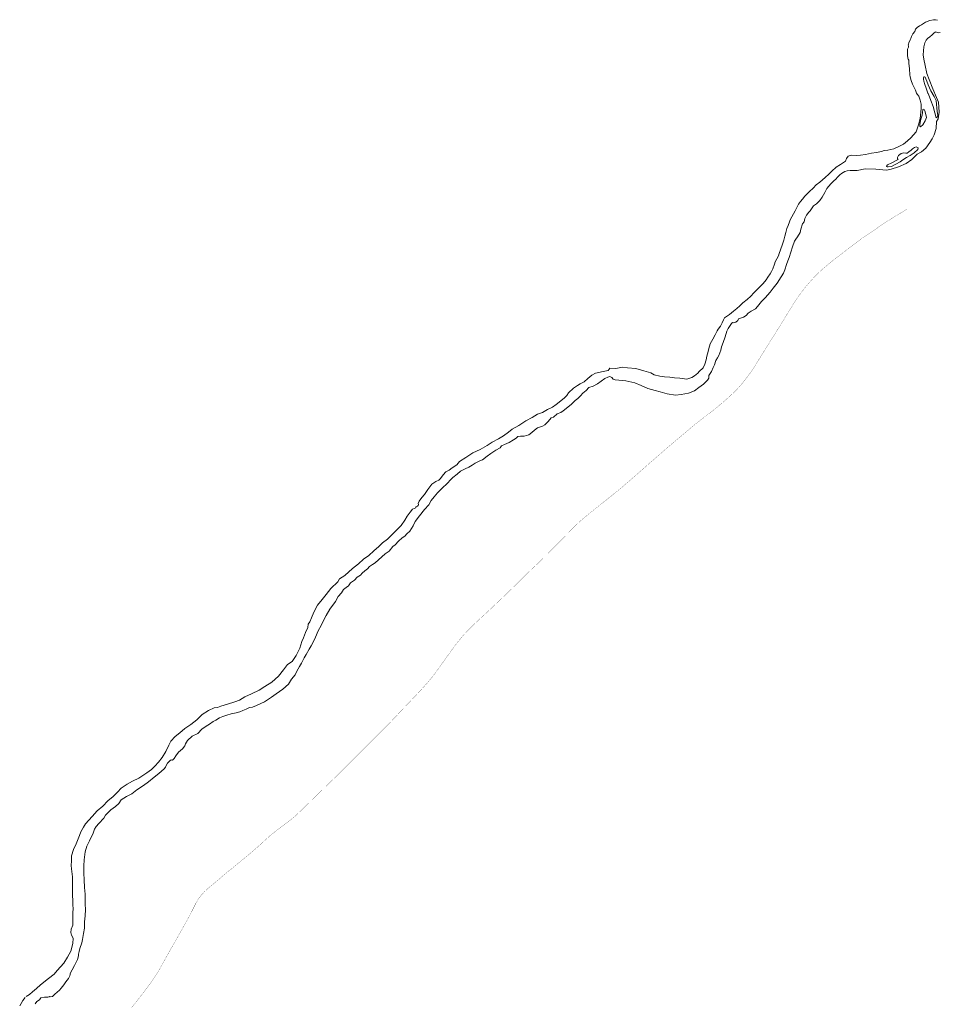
# Model space of a CAD drawing. Header units: metres. Extents: x 347609 to 748319, y 8548087 to 17123455.
# Tile 25 of 47: x 383025 to 385545, y 8575312 to 8578008. Entities that reach past the tile are written whole.
import ezdxf

# ---------------------------------------------------------------- set-up
doc = ezdxf.new("R2010")
doc.units = ezdxf.units.M
doc.layers.add('01. RIO', color=7, linetype='Continuous', lineweight=5, true_color=0x2776bb)
doc.layers.add('Red vial nacional', color=242, linetype='Continuous', lineweight=40)

# ---------------------------------------------------------------- blocks, each defined once
blk = doc.blocks.new('REIORORI')
at = {"layer": '01. RIO', "color": 152, "lineweight": 15, "true_color": 0x2776bb, "flags": 128}
for points in [[(383042.4, 8575333.2), (383051.3, 8575338.6), (383059.3, 8575345.9), (383070.7, 8575355.6), (383081.4, 8575365), (383103.4, 8575382.7), (383119.2, 8575394.2), (383127.3, 8575404.6), (383145.1, 8575425.1), (383155.1, 8575441.3), (383164.6, 8575457.8), (383170.2, 8575478.6), (383170.5, 8575492.9), (383166.6, 8575501.7), (383164.6, 8575508.3), (383165.1, 8575518), (383170.2, 8575528.4), (383170.2, 8575560.6), (383171.2, 8575575.9), (383169.7, 8575582.2), (383169.7, 8575592.7), (383168.8, 8575614), (383168.8, 8575629.8), (383169, 8575647.1), (383168.8, 8575661), (383166.8, 8575682.8), (383165.4, 8575691.8), (383166.3, 8575704.7), (383166.3, 8575719.1), (383172.2, 8575735.9), (383179.3, 8575751.6), (383188.3, 8575774.3), (383191.9, 8575784.5), (383199, 8575797.2), (383205.1, 8575806.7), (383223.4, 8575826.7), (383236.4, 8575842.3), (383252, 8575854.8), (383266.3, 8575869.4), (383280.3, 8575881.4), (383292.7, 8575892.6), (383302.7, 8575904.3), (383319, 8575914.8), (383333.4, 8575923.6), (383350.5, 8575931.6), (383372.7, 8575945.8), (383385.7, 8575955.3), (383394.2, 8575964.3), (383404.7, 8575975.3), (383414.9, 8575988.2), (383424.9, 8576004.6), (383432.5, 8576021.4), (383438.3, 8576032.3), (383450.3, 8576045.3), (383462.8, 8576055.8), (383476.9, 8576067.3), (383492.7, 8576078.5), (383509.1, 8576090.7), (383524.2, 8576105.6), (383541.8, 8576116.3), (383556.9, 8576124.3), (383565.9, 8576125.3), (383575.4, 8576128.5), (383593.5, 8576133.6), (383613.3, 8576140.2), (383626.2, 8576144.6), (383640.8, 8576154.1), (383659.4, 8576162.4), (383679.9, 8576172.7), (383695.7, 8576182.2), (383715.2, 8576193.9), (383732.9, 8576210.3), (383747, 8576228.1), (383757.5, 8576242.7), (383770.6, 8576251.2), (383781.1, 8576267.3), (383791.4, 8576287.6), (383797.2, 8576305.9), (383801.4, 8576315.2), (383806.7, 8576330.3), (383813.1, 8576344.2), (383814.1, 8576352.8), (383819.2, 8576359.6), (383823.8, 8576370.8), (383829.9, 8576386.1), (383839.5, 8576405), (383853.1, 8576420.8), (383863.8, 8576434.4), (383876, 8576450.8), (383895.6, 8576468.6), (383900.4, 8576477.6), (383914.3, 8576486.2), (383936, 8576505.2), (383951.7, 8576518.2), (383965.8, 8576531.1), (383980.7, 8576540.8), (383994.1, 8576554.2), (384007.8, 8576566), (384018, 8576575.5), (384031.9, 8576586.2), (384039.5, 8576594), (384054.6, 8576608.9), (384069, 8576623.3), (384078.6, 8576638.2), (384085.1, 8576648.7), (384093.4, 8576659.4), (384100.4, 8576668), (384104.7, 8576670.1), (384108.7, 8576671.9), (384109.1, 8576674.6), (384110.6, 8576675.2), (384113.6, 8576675.9), (384115.8, 8576677.6), (384116, 8576681.2), (384115.8, 8576683.9), (384118, 8576689.5), (384125.6, 8576700.3), (384132.4, 8576708.3), (384142.4, 8576722.1), (384152.9, 8576736.3), (384163.8, 8576743.8), (384172.1, 8576747.2), (384176.4, 8576752.3), (384183.6, 8576761.8), (384190.8, 8576769.8), (384200.6, 8576774.8), (384208.9, 8576780.8), (384221, 8576789.1), (384228.6, 8576798.3), (384246.3, 8576809.6), (384265.4, 8576821.9), (384285, 8576831.3), (384304.2, 8576842), (384317.7, 8576851.7), (384335, 8576860.4), (384348.8, 8576868.9), (384363.1, 8576879.1), (384372.6, 8576886.8), (384390.7, 8576897.5), (384410.5, 8576910.1), (384428, 8576919.2), (384442.3, 8576928.4), (384455.8, 8576932.5), (384469.3, 8576940.5), (384483.1, 8576947.3), (384492.9, 8576954.9), (384506.4, 8576964.6), (384516.2, 8576972.7), (384522.2, 8576979), (384527.4, 8576986.8), (384541.2, 8576999.5), (384551.5, 8577006.3), (384559.1, 8577010.9), (384570.3, 8577016.4), (384580.1, 8577026.1), (384590.7, 8577034.5), (384601.3, 8577040.3), (384621.6, 8577045.4), (384636.1, 8577047.9), (384638.1, 8577051.6), (384640.4, 8577053.9), (384656.5, 8577053.4), (384674.8, 8577056.9), (384688.9, 8577055.1), (384711.3, 8577052.8), (384733.4, 8577046.8), (384752.1, 8577041), (384761.9, 8577035.6), (384776.8, 8577032.3), (384789.8, 8577030), (384804.4, 8577029.5), (384817.1, 8577027.7), (384832.1, 8577026.6), (384850.7, 8577024.1), (384864.7, 8577028.4), (384872, 8577032.9), (384880.8, 8577040.1), (384884.6, 8577045.3), (384895.8, 8577055.1), (384900.7, 8577064.6), (384904.4, 8577076.7), (384905.6, 8577086.7), (384907.9, 8577093.7), (384912.9, 8577114.5), (384915.2, 8577121.1), (384921.8, 8577133.9), (384928.7, 8577145.6), (384933.7, 8577155.9), (384936.9, 8577160.8), (384943.1, 8577168.9), (384947.5, 8577177.9), (384951.2, 8577186.5), (384954.4, 8577191.6), (384968.2, 8577201.3), (384978.7, 8577210.3), (384988.2, 8577217.5), (384996.4, 8577225.2), (385004.4, 8577232.9), (385015.8, 8577242.4), (385026.4, 8577251.7), (385034.2, 8577260.3), (385048.9, 8577275.2), (385060, 8577286.3), (385067.8, 8577296.2), (385072.7, 8577303.4), (385079.1, 8577312), (385083, 8577318.7), (385086.5, 8577325.9), (385091, 8577339.2), (385092.9, 8577345.6), (385097.9, 8577353.1), (385101.8, 8577362), (385103.8, 8577368.2), (385107.7, 8577377.7), (385112.9, 8577393.8), (385116.9, 8577404.8), (385119.8, 8577415.2), (385122.5, 8577425.4), (385125, 8577436.3), (385128.4, 8577444.9), (385132.1, 8577455.1), (385134.4, 8577460.2), (385138.3, 8577468.3), (385147.4, 8577484.5), (385152.3, 8577494.3), (385157.2, 8577503.2), (385162.4, 8577510.1), (385167.8, 8577516.6), (385174.4, 8577524.9), (385186.5, 8577537.8), (385196.9, 8577547.3), (385204.8, 8577555.9), (385215.2, 8577563), (385229.9, 8577576.2), (385239.6, 8577585.4), (385247.7, 8577594), (385259.8, 8577604.2), (385271.6, 8577611.6), (385285, 8577621.1), (385287.9, 8577628.6), (385293.1, 8577634.2), (385301.9, 8577637.1), (385315.5, 8577636.6), (385326.1, 8577637.2), (385339.9, 8577639.5), (385356.2, 8577642.5), (385370.1, 8577644.8), (385383.9, 8577647.7), (385391.6, 8577650.6), (385401, 8577651.2), (385417.7, 8577654.9), (385431.2, 8577661.2), (385444.2, 8577667.6), (385455.3, 8577676.2), (385464, 8577685.2), (385478.8, 8577700.9), (385485.2, 8577720.4), (385489.8, 8577737.6), (385493, 8577764.1), (385493, 8577776.7), (385490.1, 8577788.2), (385486.2, 8577799.3), (385481.7, 8577804.5), (385479.9, 8577807.6), (385477.3, 8577815.1), (385472.4, 8577824.3), (385469, 8577832.2), (385465, 8577842.1), (385462.2, 8577851.6), (385461.6, 8577857.4), (385460.4, 8577873.9), (385458.7, 8577889.7), (385459.3, 8577894.4), (385458.7, 8577897.3), (385456.7, 8577900.2), (385455.7, 8577903.3), (385454.9, 8577910.8), (385455, 8577917.4), (385455.5, 8577927.2), (385457.5, 8577933.4), (385457.8, 8577936.8), (385456.9, 8577938.3), (385458.1, 8577941.6), (385459.3, 8577945.2), (385462.6, 8577953.2), (385464.4, 8577956.6), (385465.9, 8577962), (385470.1, 8577969.3), (385474.9, 8577976), (385477.3, 8577982.1), (385481.3, 8577987.2), (385487.9, 8577991.9), (385493.4, 8577994.5), (385498.9, 8577997.9), (385504.8, 8578001.2), (385516.5, 8578006.2), (385526.2, 8578008.3), (385531.9, 8578007.9), (385537.7, 8578006.8)], [(383066.6, 8575313.6), (383071.2, 8575319.4), (383078.5, 8575324.8), (383082.5, 8575329.9), (383092.2, 8575331.8), (383101.4, 8575331.5), (383105.6, 8575332.8), (383106.2, 8575333.5), (383108.9, 8575332.4), (383114, 8575333.9), (383121.1, 8575340.3), (383127, 8575345.3), (383133.3, 8575350.8), (383138, 8575356.3), (383145.5, 8575365.7), (383150.8, 8575373.9), (383158.3, 8575383.1), (383161.8, 8575390.2), (383162.6, 8575393.4), (383163, 8575396.8), (383167.8, 8575406.6), (383174.3, 8575418.5), (383180.1, 8575428.9), (383182.5, 8575434.6), (383185.7, 8575444.8), (383185.8, 8575449.6), (383187.5, 8575457.1), (383189, 8575464.8), (383194.3, 8575480.8), (383196.5, 8575489.3), (383199.2, 8575506.4), (383202, 8575520.2), (383202, 8575537.9), (383203.4, 8575554.2), (383204.5, 8575572.1), (383204, 8575586.3), (383203.6, 8575614), (383202.3, 8575632.3), (383201.2, 8575653.1), (383200.2, 8575671), (383200.2, 8575691.5), (383201.3, 8575707.4), (383204.2, 8575729.7), (383208.7, 8575745), (383215.5, 8575759.6), (383225.4, 8575781.2), (383229.1, 8575791.3), (383233.5, 8575799), (383241, 8575806.9), (383254.5, 8575822.1), (383259.6, 8575830.1), (383273.8, 8575845), (383287.2, 8575854.1), (383296.3, 8575862.4), (383302, 8575872.4), (383316.8, 8575881.2), (383331.9, 8575888.4), (383345.6, 8575899.5), (383363.2, 8575911), (383377.4, 8575921.7), (383392.5, 8575933.8), (383405.5, 8575944.1), (383420.2, 8575956.7), (383423.6, 8575961.5), (383425.9, 8575966.1), (383429.6, 8575972), (383436, 8575978.5), (383439.3, 8575981.6), (383443.2, 8575980.8), (383447.8, 8575985.6), (383451.6, 8575992.1), (383459.1, 8576002.3), (383470.7, 8576011.4), (383476.6, 8576019.7), (383478.4, 8576025.4), (383483.8, 8576034.3), (383496.9, 8576046.6), (383512.3, 8576053.8), (383523.1, 8576065.2), (383535.2, 8576073.7), (383544.5, 8576079.6), (383554.1, 8576086.3), (383561.5, 8576090.1), (383571.6, 8576096.3), (383580.8, 8576100.6), (383591.2, 8576103.8), (383603.1, 8576107.3), (383617, 8576110.1), (383626.9, 8576112.9), (383635.3, 8576116.5), (383644.6, 8576120.7), (383653.5, 8576125), (383661.9, 8576125.9), (383673, 8576130.4), (383694.9, 8576140.8), (383713.5, 8576153.5), (383727.1, 8576162.4), (383744.6, 8576175.3), (383760.4, 8576188.9), (383768.7, 8576202.7), (383779, 8576214.2), (383783, 8576224.1), (383790.6, 8576237.3), (383796.4, 8576246.5), (383803.7, 8576260.7), (383809, 8576270.1), (383817.4, 8576284.3), (383822.3, 8576293.8), (383829.9, 8576307.4), (383834.5, 8576317.6), (383842.1, 8576334.6), (383849.8, 8576349.1), (383858, 8576367), (383863.9, 8576376.7), (383874, 8576393.9), (383888.8, 8576415.6), (383896.8, 8576428.7), (383905.2, 8576438.8), (383911.4, 8576448.1), (383918.6, 8576453.2), (383924.7, 8576458.5), (383930.6, 8576466.1), (383941.2, 8576473.6), (383948.7, 8576481.7), (383957.3, 8576487.7), (383961.8, 8576493), (383969.3, 8576498.8), (383977.2, 8576505), (383982, 8576510.9), (383990.9, 8576516.1), (383998.1, 8576521.4), (384006.7, 8576529), (384025.2, 8576545.3), (384035.9, 8576553.4), (384045.7, 8576566.1), (384052.9, 8576570.3), (384061.7, 8576580), (384072, 8576589.4), (384078.6, 8576593.7), (384084.1, 8576600.7), (384092.6, 8576607.9), (384101.8, 8576622.6), (384107.6, 8576634.2), (384119.3, 8576649.6), (384133, 8576667.5), (384144.3, 8576680), (384150.9, 8576691.7), (384159, 8576701.4), (384168.4, 8576713), (384180.2, 8576724.2), (384195.7, 8576739.3), (384203.8, 8576748.2), (384210.3, 8576754.8), (384222, 8576764.1), (384231.2, 8576772), (384243.8, 8576778.1), (384254.6, 8576783), (384263.2, 8576788.4), (384271.8, 8576793.5), (384284.6, 8576799.9), (384291.9, 8576803.3), (384304.8, 8576812.8), (384314.8, 8576820.4), (384328.2, 8576830), (384340.3, 8576836.1), (384343.8, 8576841), (384352.1, 8576845), (384364.8, 8576850.1), (384376.7, 8576858.1), (384383.7, 8576862.5), (384388.6, 8576867.3), (384395.9, 8576868.3), (384405.6, 8576867.6), (384418.1, 8576871.4), (384426.5, 8576877.8), (384434.4, 8576884.2), (384442.1, 8576891.1), (384455.8, 8576895.4), (384462, 8576899), (384471, 8576908.2), (384479.9, 8576918.1), (384485.9, 8576919.9), (384496, 8576928.8), (384505.7, 8576932.5), (384512.9, 8576937.7), (384524.8, 8576947.3), (384535, 8576955.2), (384545.7, 8576965.1), (384552.7, 8576971.2), (384559.7, 8576978.3), (384566.2, 8576985.7), (384575.2, 8576993.3), (384583.1, 8577000.8), (384594.9, 8577004.8), (384606.8, 8577011), (384626.9, 8577025.8), (384634.7, 8577029.8), (384640.5, 8577030.9), (384645.6, 8577028.7), (384649.6, 8577024.2), (384654.8, 8577021.7), (384674.9, 8577020.3), (384683.8, 8577019.3), (384708.4, 8577013.6), (384725.7, 8577006.9), (384744.7, 8576998.4), (384764.6, 8576992.7), (384778.1, 8576988.9), (384797, 8576983.9), (384819.9, 8576980.3), (384835.2, 8576981.9), (384855.4, 8576986), (384872.1, 8576992), (384884.1, 8577001.1), (384896.5, 8577010.7), (384907.7, 8577021.2), (384911.3, 8577026.6), (384911.4, 8577034), (384918.2, 8577045.4), (384923.1, 8577056.1), (384926.6, 8577063.2), (384930.8, 8577074.9), (384935.1, 8577082), (384939.1, 8577088.9), (384941.6, 8577096.1), (384943.8, 8577103.5), (384946.1, 8577112.7), (384950.7, 8577124.7), (384956, 8577139.9), (384960.4, 8577155.2), (384964.6, 8577162.8), (384969.8, 8577171.1), (384973.6, 8577176), (384976.2, 8577178.9), (384979.4, 8577178.4), (384985.4, 8577180), (384990.7, 8577184.8), (384992.9, 8577188.9), (384998.2, 8577190.8), (385006.6, 8577194.2), (385013.8, 8577198.7), (385018.9, 8577204.4), (385027.2, 8577210), (385038.7, 8577217), (385044.7, 8577223.4), (385055.1, 8577236.9), (385065.9, 8577246.5), (385079, 8577261.9), (385087.6, 8577273.2), (385098.3, 8577286.6), (385108.9, 8577304.3), (385115.8, 8577313.9), (385119.1, 8577323.6), (385123.8, 8577338.1), (385127.4, 8577347.6), (385131.4, 8577357.5), (385136.2, 8577371.7), (385140.3, 8577386), (385145.6, 8577402.1), (385149.6, 8577407.3), (385154.3, 8577414.1), (385160.9, 8577426), (385163.3, 8577435.1), (385168.1, 8577449), (385171.9, 8577455.2), (385174.4, 8577463.5), (385178.9, 8577473), (385184.8, 8577481.1), (385189.1, 8577485), (385197.8, 8577498.7), (385206.4, 8577503.8), (385215.2, 8577512.9), (385221.9, 8577522.4), (385228.7, 8577535), (385234, 8577545.9), (385240.2, 8577552.2), (385245.5, 8577558.9), (385253.3, 8577567), (385258.8, 8577571.8), (385263.9, 8577577.2), (385269.5, 8577583.1), (385274.8, 8577587.2), (385279.4, 8577589.9), (385284, 8577592.5), (385290.1, 8577594.1), (385298.2, 8577595.2), (385310.8, 8577595.2), (385317.1, 8577595.7), (385339.3, 8577600), (385368.5, 8577598.9), (385397.8, 8577596.6), (385410.1, 8577598.6), (385430.7, 8577605), (385451.1, 8577614.1), (385467.2, 8577625.2), (385481.9, 8577639.7), (385493.1, 8577646.9), (385505.3, 8577656.9), (385516.6, 8577671.7), (385522.7, 8577682.2), (385528.1, 8577692.7), (385533.3, 8577710.1), (385534.5, 8577729.2), (385539.5, 8577737.3), (385542, 8577754.7), (385540.1, 8577782.8), (385534.7, 8577795.3), (385525, 8577818.7), (385514.1, 8577844.2), (385508, 8577861.1), (385503.3, 8577882.9), (385500.2, 8577900), (385498.5, 8577911.9), (385499.1, 8577923.5), (385500.3, 8577934.3), (385502.6, 8577944.6), (385506, 8577952.3), (385511.2, 8577958), (385515.7, 8577960.8), (385523.4, 8577967.8), (385527.6, 8577971.7), (385530.9, 8577974.5), (385533.1, 8577974.8), (385536.3, 8577973.5), (385539.7, 8577972.8), (385545, 8577973.4)], [(383024.5, 8575307.8), (383028.6, 8575314.5), (383032.8, 8575322.1), (383039.5, 8575331.1)]]:
    blk.add_lwpolyline(points, dxfattribs=at)
for points in [[(385511.2, 8577807.4), (385506.2, 8577820.5), (385502.3, 8577831), (385500, 8577839.8), (385498.9, 8577845.3), (385499, 8577850.2), (385500.1, 8577851.5), (385501.6, 8577852), (385503.2, 8577850.9), (385505.8, 8577846.6), (385507.7, 8577840), (385511.5, 8577829.9), (385518.9, 8577813.5), (385527.8, 8577797.8), (385533.5, 8577786.8), (385534.8, 8577777.4), (385535.1, 8577766.1), (385536.3, 8577757.4), (385537.6, 8577751.6), (385538, 8577747.2), (385536.2, 8577741.3), (385533.7, 8577739.4), (385530.3, 8577753), (385525.9, 8577770.7), (385519.3, 8577786.7), (385515.8, 8577796.8), (385512, 8577806)], [(385497, 8577761.9), (385495.5, 8577746.6), (385491.4, 8577735.5), (385489.2, 8577721.8), (385488.7, 8577715.7), (385490.9, 8577714.7), (385497.5, 8577720.3), (385503.8, 8577731.2), (385507.4, 8577740.3), (385505.1, 8577749), (385503.1, 8577759), (385500.6, 8577762.3), (385498.7, 8577763), (385497.4, 8577762.8)], [(385398.1, 8577606.1), (385397.3, 8577607.7), (385400.7, 8577610.8), (385412.5, 8577616.7), (385427.8, 8577624.3), (385429.2, 8577625.4), (385428.1, 8577627.2), (385427.6, 8577630.8), (385431, 8577636.2), (385437.9, 8577642.3), (385444.8, 8577643.9), (385450.4, 8577642.5), (385454, 8577643), (385458.6, 8577646.1), (385465.1, 8577650.8), (385468.9, 8577654.6), (385474.6, 8577658.2), (385478.9, 8577660.2), (385484, 8577657.7), (385483.3, 8577653.3), (385473.2, 8577643.4), (385462.7, 8577636.2), (385452.2, 8577630.7), (385442.5, 8577624.4), (385435.5, 8577618.7), (385423.7, 8577612.6), (385411.2, 8577606.4), (385402, 8577605), (385399.1, 8577605.5)]]:
    blk.add_lwpolyline(points, close=True, dxfattribs=at)

msp = doc.modelspace()

# ---------------------------------------------------------------- linework, layer by layer
at = {"layer": 'Red vial nacional', "transparency": 33554623, "const_width": 0.5}
msp.add_lwpolyline([(383330.7, 8575302.9), (383342.2, 8575317.1), (383353.4, 8575331.4), (383364.4, 8575345.7), (383375.3, 8575360.1), (383385.9, 8575374.6), (383396.2, 8575389.4), (383405.6, 8575404.9), (383414.5, 8575420.7), (383423.3, 8575436.8), (383432.2, 8575452.9), (383441.4, 8575468.9), (383450.6, 8575484.9), (383459.7, 8575501.1), (383468.8, 8575517.2), (383477.7, 8575533.1), (383486.2, 8575548.4), (383493.8, 8575562.8), (383500.6, 8575576.2), (383506.7, 8575588.5), (383513.2, 8575599.7), (383521, 8575610.2), (383529.9, 8575620.2), (383540, 8575629.6), (383551, 8575638.6), (383562.4, 8575648), (383574.1, 8575658), (383586.3, 8575668.4), (383599.2, 8575679), (383612.8, 8575690), (383626.6, 8575701.4), (383640.7, 8575713), (383655, 8575724.8), (383669, 8575736.7), (383682.7, 8575748.8), (383695.9, 8575761.2), (383709.5, 8575773.3), (383723.7, 8575784.9), (383738.2, 8575796), (383752.8, 8575806.9), (383767.3, 8575817.9), (383781.3, 8575829.8), (383794.7, 8575842.5), (383808.1, 8575855.6), (383821.4, 8575868.6), (383834.5, 8575881.4), (383847.2, 8575893.7), (383859.4, 8575905.7), (383871.4, 8575917.4), (383883.7, 8575929.1), (383896.1, 8575941), (383908.5, 8575953.2), (383921, 8575965.7), (383933.6, 8575978.3), (383946.2, 8575991), (383958.9, 8576003.7), (383971.6, 8576016.4), (383984.4, 8576029.2), (383997, 8576041.8), (384009.4, 8576054.1), (384021.1, 8576065.8), (384031.3, 8576076.4), (384039.5, 8576084.8), (384044.9, 8576090.5), (384055, 8576101), (384059.1, 8576105.4), (384063.9, 8576110.6), (384069.7, 8576116.7), (384075.7, 8576122.9), (384082.1, 8576129.5), (384088.9, 8576136.6), (384096.2, 8576144.3), (384104.1, 8576152.6), (384112.2, 8576161.2), (384120.3, 8576169.8), (384128, 8576178.1), (384134.8, 8576185.7), (384140.1, 8576191.8), (384143.8, 8576196), (384150.1, 8576203.6), (384153.8, 8576208.3), (384158.3, 8576214), (384163.5, 8576220.9), (384169, 8576228.5), (384174.6, 8576236.2), (384180.5, 8576244.6), (384187, 8576253.7), (384194, 8576263.5), (384201.3, 8576273.8), (384209, 8576284.3), (384216.8, 8576294.9), (384224.5, 8576305), (384232.8, 8576315.2), (384241.9, 8576325.6), (384251.8, 8576336), (384262.3, 8576346.6), (384273.5, 8576357.3), (384285.2, 8576368.2), (384297.1, 8576379.2), (384309, 8576390.2), (384321.1, 8576401.6), (384333.5, 8576413.4), (384345.9, 8576425.2), (384358, 8576436.8), (384369.8, 8576448.3), (384381.6, 8576459.7), (384393.2, 8576471.1), (384404.5, 8576482.1), (384415.6, 8576493.3), (384427.1, 8576504.4), (384439, 8576515.4), (384451.1, 8576527), (384463.2, 8576538.8), (384475.2, 8576551), (384487.3, 8576563.4), (384499.5, 8576575.7), (384511.7, 8576588), (384523.7, 8576600.3), (384535.5, 8576612.3), (384547.1, 8576624), (384558.8, 8576635.1), (384571.2, 8576645.7), (384584.1, 8576656.1), (384597.2, 8576666.6), (384610.7, 8576677.4), (384624.3, 8576688.2), (384637.8, 8576699), (384651.1, 8576709.6), (384663.9, 8576720), (384676.5, 8576730.6), (384689, 8576741.3), (384701.5, 8576752.1), (384714, 8576763), (384726.5, 8576774), (384738.9, 8576785), (384751.4, 8576796), (384763.8, 8576806.7), (384775.7, 8576817), (384787.2, 8576827.1), (384797.9, 8576836.6), (384808.3, 8576845.4), (384817.9, 8576853.3), (384826, 8576860), (384832.1, 8576865), (384843.6, 8576874.8), (384853.2, 8576883), (384859.6, 8576888.4), (384866.7, 8576894.4), (384874, 8576900.5), (384881.9, 8576906.8), (384890.7, 8576913.6), (384900.3, 8576920.9), (384910.8, 8576928.8), (384921.9, 8576937.3), (384933.4, 8576946.6), (384945.2, 8576956.6), (384956.9, 8576966.7), (384968.5, 8576977.2), (384980.3, 8576988.2), (384991.6, 8576999.7), (385002, 8577011.5), (385011.3, 8577023.2), (385019.9, 8577034.6), (385027.5, 8577045), (385034, 8577054.4), (385046.2, 8577074.2), (385052.7, 8577084.6), (385059.5, 8577095.4), (385066.4, 8577106.7), (385073.7, 8577118.5), (385081.3, 8577130.7), (385089.5, 8577143.5), (385098, 8577156.9), (385106.7, 8577170.9), (385115.4, 8577185.2), (385124.4, 8577199.9), (385133.4, 8577214.6), (385142.7, 8577229.5), (385152.3, 8577244.3), (385162.6, 8577258.9), (385173.6, 8577273.2), (385185.3, 8577287.2), (385197.5, 8577300.8), (385210.5, 8577314), (385224.3, 8577326.7), (385238.6, 8577338.9), (385253.4, 8577350.7), (385268.4, 8577362.3), (385283.4, 8577373.8), (385298.1, 8577385.1), (385312.5, 8577395.9), (385326.4, 8577406.4), (385340, 8577416.1), (385352.2, 8577424.4), (385362.2, 8577431.1), (385369.7, 8577436), (385381.1, 8577444), (385392.9, 8577452), (385398.8, 8577455.7), (385406.2, 8577460.4), (385414.2, 8577465.4), (385422.7, 8577470.7), (385432.2, 8577476.5), (385442.7, 8577482.8), (385454.1, 8577489.9)], dxfattribs=at)

# ---------------------------------------------------------------- block references
msp.add_blockref('REIORORI', (0, 0))

doc.saveas('drawing.dxf')
